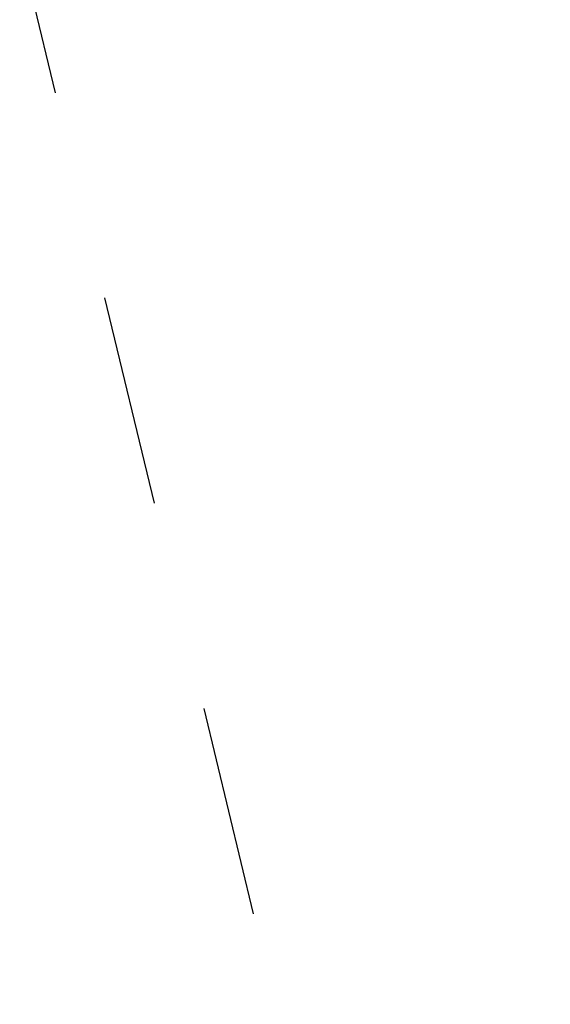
# Model space of a CAD drawing. Extents: x 447045 to 447634, y 442020 to 443192.
# Tile 12 of 82: x 447361 to 447362.26, y 442031.9 to 442034.23. Entities that reach past the tile are written whole.
import ezdxf

# ---------------------------------------------------------------- set-up
doc = ezdxf.new("R2010")
doc.units = 0
doc.header["$LTSCALE"] = 2
doc.header["$MEASUREMENT"] = 0
doc.linetypes.add('ACAD_ISO02W100', pattern=[0.5, 0.25, -0.25])
doc.linetypes.add('AUSGEZOGEN', pattern=[0])
doc.layers.add('DB-Andere_Planer', color=15, linetype='CONTINUOUS')
doc.layers.add('FBRTOP', color=250, linetype='AUSGEZOGEN')

msp = doc.modelspace()

# ---------------------------------------------------------------- linework, layer by layer
at = {"layer": 'DB-Andere_Planer', "linetype": 'ACAD_ISO02W100'}
msp.add_line((447360.2635, 442037.4644), (447361.9291, 442030.5629), dxfattribs=at)
at = {"layer": 'FBRTOP', "color": 0}
msp.add_lwpolyline([(447358.9474, 442729.4133, 0.000005), (447365.2089, 442692.4394, -0.000003), (447371.4703, 442655.4655, -0.000003), (447379.8184, 442606.1674, 0.000003), (447388.1664, 442556.8693), (447409.0374, 442433.6245), (447425.7344, 442335.0285, -0.000003), (447426.4301, 442330.9203, -0.000001), (447429.9084, 442310.3793)], format="xyb", dxfattribs=at)
at = {"layer": 'FBRTOP', "color": 0, "const_width": 0.5}
for points in [[(447355.9895, 442728.9124, 0.000005), (447362.251, 442691.9385, -0.000003), (447368.5125, 442654.9646, -0.000003), (447376.8605, 442605.6665, 0.000003), (447385.2085, 442556.3684), (447406.0795, 442433.1236), (447422.7765, 442334.5276, -0.000003), (447423.4722, 442330.4194, -0.000001), (447426.9505, 442309.8784)], [(447328.3825, 442724.2376, 0.000005), (447334.644, 442687.2635, -0.000003), (447340.9055, 442650.2894, -0.000003), (447349.2535, 442600.9915, 0.000003), (447357.6015, 442551.6936), (447378.4725, 442428.4484), (447395.1695, 442329.8524, -0.000003), (447395.8652, 442325.7443, -0.000001), (447399.3435, 442305.2036)]]:
    msp.add_lwpolyline(points, format="xyb", dxfattribs=at)

doc.saveas('drawing.dxf')
